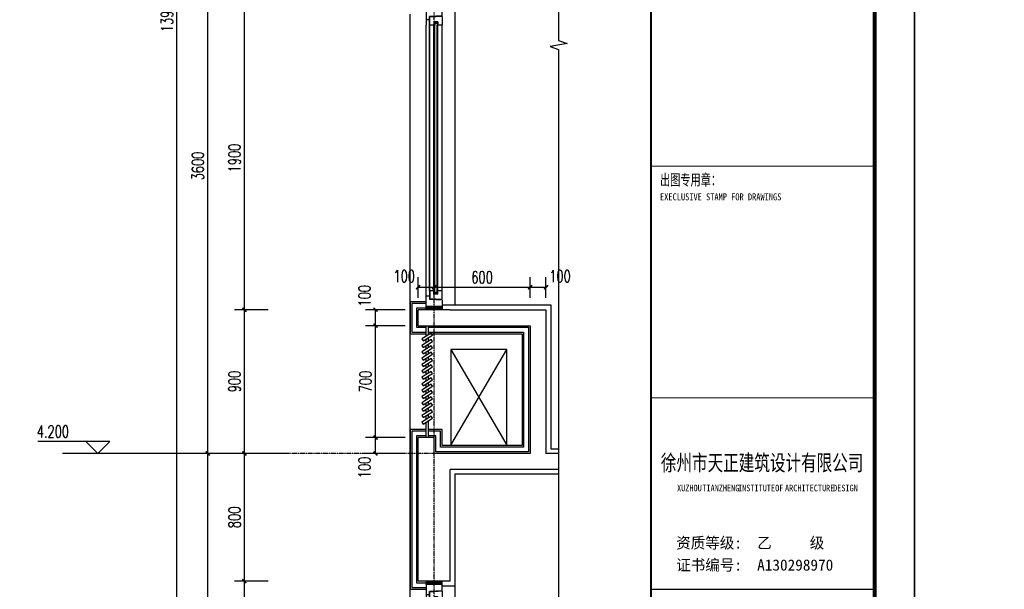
# Model space of a CAD drawing. Header units: inches. Extents: x 224620 to 3435104, y 247406 to 993300.
# Tile 15 of 110: x 281657 to 293982, y 255907 to 263040. Entities that reach past the tile are written whole.
import ezdxf
from ezdxf.enums import TextEntityAlignment as Align

# ---------------------------------------------------------------- set-up
doc = ezdxf.new("R2010")
doc.units = ezdxf.units.IN
doc.header["$MEASUREMENT"] = 0
doc.linetypes.add('CENTER', pattern=[2, 1.25, -0.25, 0.25, -0.25])
for name, color, linetype in [('A_DE_WALLHATCH', 9, 'Continuous'), ('DIM_ELEV', 3, 'Continuous'), ('DIM_SYMB', 3, 'Continuous'), ('DOTE', 1, 'CENTER'), ('E_WINDOW', 4, 'Continuous'), ('PUB_DIM', 3, 'Continuous'), ('PUB_TEXT', 7, 'Continuous'), ('PUB_TITLE', 4, 'Continuous'), ('SHEET_TEXT', 3, 'Continuous'), ('TK', 7, 'Continuous'), ('WALL', 2, 'Continuous'), ('WINDOW', 4, 'Continuous'), ('x细线', 135, 'Continuous'), ('看线', 95, 'Continuous'), ('细线', 135, 'Continuous'), ('细线02', 66, 'Continuous')]:
    doc.layers.add(name, color=color, linetype=linetype)
doc.styles.add('-宋体', font='txt', dxfattribs={"width": 0.8})
doc.styles.add('_TCH_DIM', font='SIMPLEX', dxfattribs={"bigfont": 'GBCBIG'})
doc.styles.add('_TCH_DIM_T3', font='SIMPLEX', dxfattribs={"width": 0.705882, "bigfont": 'GBCBIG'})
doc.styles.get("Standard").update_dxf_attribs({"font": 'txt', "bigfont": 'gbcbig.shx'})
doc.styles.add('TKHZ1', font='txt', dxfattribs={"width": 0.8})
doc.styles.add('黑体', font='simhei.ttf')
doc.dimstyles.new('_TCH_ARCH&&25', dxfattribs={"dimtxt": 74.375, "dimasz": 25, "dimexe": 62.5, "dimexo": 75, "dimgap": 25, "dimtad": 1, "dimdec": 0, "dimzin": 0, "dimdsep": 46, "dimtxsty": '_TCH_DIM_T3', "dimblk": 'ARCHTICK', "dimcen": 0.09, "dimclrt": 7, "dimazin": 2, "dimtfac": 1, "dimtdec": 0, "dimtix": 1, "dimtmove": 2, "dimatfit": 3, "dimfxl": 1, "dimtolj": 1, "dimtzin": 0, "dimarcsym": 0})

# ---------------------------------------------------------------- blocks, each defined once
blk = doc.blocks.new('wrtgtg')
at = {"color": 4}
blk.add_line((7804, -4841), (7804, 52559), dxfattribs=at)
at = {"layer": 'PUB_TITLE'}
for p, q in [((8804, 53559), (8804, -5841)), ((7804, -4841), (7804, 52559))]:
    blk.add_line(p, q, dxfattribs=at)
blk.add_lwpolyline([(-75296, -5841), (8804, -5841), (8804, 53559), (-75296, 53559)], close=True, dxfattribs=at)
at = {"layer": 'PUB_TITLE', "const_width": 100}
blk.add_lwpolyline([(-72796, -4841), (7804, -4841), (7804, 52559), (-72796, 52559)], close=True, dxfattribs=at)
at = {"layer": 'PUB_TITLE'}
for points, const_width in [([(2204, -4841), (2204, 52559)], 50), ([(2204, 21759), (7804, 21759)], 29.7), ([(2204, 15959), (7804, 15959)], 29.7), ([(2204, 11159), (7804, 11159)], 29.7)]:
    blk.add_lwpolyline(points, dxfattribs=dict(at, const_width=const_width))
at = {"style": '黑体', "width": 0.8}
for s, height, p in [('XUZHOU', 164.3, (2858, 13617)), ('TIANZHENG', 164.3, (3491, 13617)), ('INSTITUTE', 164.3, (4385, 13617)), ('OF', 164.3, (5314, 13617)), ('ARCHITECTURE', 164.29, (5561, 13617)), ('DESIGN', 164.3, (6764, 13617))]:
    blk.add_text(s, height=height, dxfattribs=at).set_placement(p)
at = {"layer": 'SHEET_TEXT', "style": '-宋体', "width": 0.75}
blk.add_text('徐州市天正建筑设计有限公司', height=400, dxfattribs=at).set_placement((4987, 14131), align=Align.CENTER)
at = {"layer": 'TK', "style": 'TKHZ1'}
for s, height, width, p in [('出图专用章：', 280, 0.7, (2431, 21279)), ('EXECLUSIVE STAMP FOR DRAWINGS', 175, 0.8, (2431, 20904))]:
    blk.add_text(s, height=height, dxfattribs=dict(at, width=width)).set_placement(p)
at = {"layer": 'TK', "style": '-宋体'}
for s, p in [('资质等级:  乙     级', (2836, 12185)), ('证书编号:  A130298970', (2836, 11630))]:
    blk.add_text(s, height=280, dxfattribs=at).set_placement(p)
blk = doc.blocks.new('A$C69B0789B')
at = {"layer": 'WINDOW'}
h = blk.add_hatch(dxfattribs=at)
h.set_pattern_fill('菱形金属网', color=8, scale=10, angle=90, style=0)
h.set_pattern_definition([(90, (-52919.576, -3912.424), (-20, 10), [2, -8]), (90, (-52923.576, -3912.424), (-20, 10), [2, -8]), (180, (-52929.576, -3915.424), (-20, -10), [4, -16]), (180, (-52929.576, -3897.424), (-20, -10), [4, -16]), (153.434949, (-52913.5765, -3916.424), (-20, 8e-09), [8.944, -13.4166798]), (153.434948, (-52921.5765, -3910.424), (-20, 4e-07), [8.944, -13.4166798]), (153.434949, (-52913.5765, -3915.424), (-20, 8e-09), [6.708, -4.472, 6.708, -4.4726798]), (206.565051, (-52913.5765, -3907.424), (-20, -8e-09), [6.708, -4.472, 6.708, -4.4726798]), (206.565051, (-52921.5765, -3912.424), (-20, -8e-09), [8.944, -13.4166798]), (206.565051, (-52913.5765, -3906.424), (-20, -8e-09), [8.944, -13.4166798])])
h.paths.add_polyline_path([(20, 100), (0, 100), (0, 50), (20, 50)])
h.paths.add_polyline_path([(20, 50), (0, 50), (0, 0), (20, 0)])
blk = doc.blocks.new('窗台1')
at = {"layer": 'A_DE_WALLHATCH'}
for p, q in [((-20, -74), (-10, -49)), ((-20, -49), (-10, -74))]:
    blk.add_line(p, q, dxfattribs=at)
at = {"layer": 'WINDOW'}
for p, q in [((-118, 0), (0, 0)), ((-118, -100), (-118, 0)), ((-98, -100), (-98, 0)), ((-33, -20), (-33, 0)), ((-58, -100), (-53, -20)), ((-55, -100), (-50, -23)), ((0, -20), (-53, -20)), ((0, -23), (-50, -23)), ((-20, -74), (-20, -49)), ((-20, -49), (0, -49)), ((-10, -74), (-10, -49)), ((-10, -54), (0, -54)), ((0, -49), (0, -23)), ((-58, -100), (-118, -100)), ((-55, -100), (0, -100)), ((-20, -74), (0, -74)), ((-10, -69), (0, -69)), ((0, -100), (0, -74))]:
    blk.add_line(p, q, dxfattribs=at)
at = {"layer": 'DOTE', "linetype": 'Continuous'}
blk.add_blockref('A$C69B0789B', (-118, -100), dxfattribs=at)
blk = doc.blocks.new('_ArchTick')
at = {"color": 0, "linetype": 'ByBlock', "const_width": 0.4}
blk.add_lwpolyline([(-0.5, -0.5), (0.5, 0.5)], dxfattribs=at)
blk = doc.blocks.new('*D77')
at = {"layer": 'Defpoints', "color": 0}
for p in [(1414.3, 36.8), (1712.6, 36.8), (1712.6, -3563.2)]:
    blk.add_point(p, dxfattribs=at)
at = {"layer": 'PUB_DIM', "color": 0, "lineweight": -2}
for p, q in [((1637.6, 36.8), (1351.8, 36.8)), ((1414.3, -3563.2), (1414.3, 36.8)), ((1637.6, -3563.2), (1351.8, -3563.2))]:
    blk.add_line(p, q, dxfattribs=at)
at = {"layer": 'PUB_DIM', "color": 0, "lineweight": -2, "xscale": 25, "yscale": 25, "zscale": 25}
for p, rotation in [((1414.3, 36.8), 90), ((1414.3, -3563.2), 270)]:
    blk.add_blockref('_ArchTick', p, dxfattribs=dict(at, rotation=rotation))
at = {"layer": 'PUB_DIM', "color": 7, "insert": (1352.1, -1763.2), "char_height": 74.38, "attachment_point": 5, "rotation": 90, "style": '_TCH_DIM_T3'}
blk.add_mtext('\\A1;3600', dxfattribs=at)
blk = doc.blocks.new('*D78')
at = {"layer": 'Defpoints', "color": 0}
for p in [(1414.3, -3563.2), (1712.6, -3563.2), (1712.6, -7763.2)]:
    blk.add_point(p, dxfattribs=at)
at = {"layer": 'PUB_DIM', "color": 0, "lineweight": -2}
for p, q in [((1637.6, -3563.2), (1351.8, -3563.2)), ((1414.3, -7763.2), (1414.3, -3563.2)), ((1637.6, -7763.2), (1351.8, -7763.2))]:
    blk.add_line(p, q, dxfattribs=at)
at = {"layer": 'PUB_DIM', "color": 0, "lineweight": -2, "xscale": 25, "yscale": 25, "zscale": 25}
for p, rotation in [((1414.3, -3563.2), 90), ((1414.3, -7763.2), 270)]:
    blk.add_blockref('_ArchTick', p, dxfattribs=dict(at, rotation=rotation))
at = {"layer": 'PUB_DIM', "color": 7, "insert": (1352.1, -5663.2), "char_height": 74.38, "attachment_point": 5, "rotation": 90, "style": '_TCH_DIM_T3'}
blk.add_mtext('\\A1;4200', dxfattribs=at)
blk = doc.blocks.new('*D80')
at = {"layer": 'Defpoints', "color": 0}
for p in [(1221.4, 6136.8), (1476.1, 6136.8), (1476.1, -7763.2)]:
    blk.add_point(p, dxfattribs=at)
at = {"layer": 'PUB_DIM', "color": 0, "lineweight": -2}
for p, q in [((1401.1, 6136.8), (1158.9, 6136.8)), ((1221.4, -7763.2), (1221.4, 6136.8)), ((1401.1, -7763.2), (1158.9, -7763.2))]:
    blk.add_line(p, q, dxfattribs=at)
at = {"layer": 'PUB_DIM', "color": 0, "lineweight": -2, "xscale": 25, "yscale": 25, "zscale": 25}
for p, rotation in [((1221.4, 6136.8), 90), ((1221.4, -7763.2), 270)]:
    blk.add_blockref('_ArchTick', p, dxfattribs=dict(at, rotation=rotation))
at = {"layer": 'PUB_DIM', "color": 7, "insert": (1159.2, -813.2), "char_height": 74.38, "attachment_point": 5, "rotation": 90, "style": '_TCH_DIM_T3'}
blk.add_mtext('\\A1;13900', dxfattribs=at)
blk = doc.blocks.new('*D87')
at = {"layer": 'Defpoints', "color": 0}
for p in [(1643.7, -763.2), (1867, -763.2), (1867, -2663.2)]:
    blk.add_point(p, dxfattribs=at)
at = {"layer": 'PUB_DIM', "color": 0, "lineweight": -2}
for p, q in [((1792, -763.2), (1581.2, -763.2)), ((1643.7, -2663.2), (1643.7, -763.2)), ((1792, -2663.2), (1581.2, -2663.2))]:
    blk.add_line(p, q, dxfattribs=at)
at = {"layer": 'PUB_DIM', "color": 0, "lineweight": -2, "xscale": 25, "yscale": 25, "zscale": 25}
for p, rotation in [((1643.7, -763.2), 90), ((1643.7, -2663.2), 270)]:
    blk.add_blockref('_ArchTick', p, dxfattribs=dict(at, rotation=rotation))
at = {"layer": 'PUB_DIM', "color": 7, "insert": (1581.6, -1713.2), "char_height": 74.38, "attachment_point": 5, "rotation": 90, "style": '_TCH_DIM_T3'}
blk.add_mtext('\\A1;1900', dxfattribs=at)
blk = doc.blocks.new('*D88')
at = {"layer": 'Defpoints', "color": 0}
for p in [(1643.7, -2663.2), (1867, -2663.2), (1867, -3563.2)]:
    blk.add_point(p, dxfattribs=at)
at = {"layer": 'PUB_DIM', "color": 0, "lineweight": -2}
for p, q in [((1792, -2663.2), (1581.2, -2663.2)), ((1643.7, -3563.2), (1643.7, -2663.2)), ((1792, -3563.2), (1581.2, -3563.2))]:
    blk.add_line(p, q, dxfattribs=at)
at = {"layer": 'PUB_DIM', "color": 0, "lineweight": -2, "xscale": 25, "yscale": 25, "zscale": 25}
for p, rotation in [((1643.7, -2663.2), 90), ((1643.7, -3563.2), 270)]:
    blk.add_blockref('_ArchTick', p, dxfattribs=dict(at, rotation=rotation))
at = {"layer": 'PUB_DIM', "color": 7, "insert": (1581.6, -3113.2), "char_height": 74.38, "attachment_point": 5, "rotation": 90, "style": '_TCH_DIM_T3'}
blk.add_mtext('\\A1;900', dxfattribs=at)
blk = doc.blocks.new('*D89')
at = {"layer": 'Defpoints', "color": 0}
for p in [(1643.7, -3563.2), (1867, -3563.2), (1867, -4363.2)]:
    blk.add_point(p, dxfattribs=at)
at = {"layer": 'PUB_DIM', "color": 0, "lineweight": -2}
for p, q in [((1792, -3563.2), (1581.2, -3563.2)), ((1643.7, -4363.2), (1643.7, -3563.2)), ((1792, -4363.2), (1581.2, -4363.2))]:
    blk.add_line(p, q, dxfattribs=at)
at = {"layer": 'PUB_DIM', "color": 0, "lineweight": -2, "xscale": 25, "yscale": 25, "zscale": 25}
for p, rotation in [((1643.7, -3563.2), 90), ((1643.7, -4363.2), 270)]:
    blk.add_blockref('_ArchTick', p, dxfattribs=dict(at, rotation=rotation))
at = {"layer": 'PUB_DIM', "color": 7, "insert": (1581.6, -3963.2), "char_height": 74.38, "attachment_point": 5, "rotation": 90, "style": '_TCH_DIM_T3'}
blk.add_mtext('\\A1;800', dxfattribs=at)
blk = doc.blocks.new('*D90')
at = {"layer": 'Defpoints', "color": 0}
for p in [(1643.7, -4363.2), (1867, -4363.2), (1867, -6863.2)]:
    blk.add_point(p, dxfattribs=at)
at = {"layer": 'PUB_DIM', "color": 0, "lineweight": -2}
for p, q in [((1792, -4363.2), (1581.2, -4363.2)), ((1643.7, -6863.2), (1643.7, -4363.2)), ((1792, -6863.2), (1581.2, -6863.2))]:
    blk.add_line(p, q, dxfattribs=at)
at = {"layer": 'PUB_DIM', "color": 0, "lineweight": -2, "xscale": 25, "yscale": 25, "zscale": 25}
for p, rotation in [((1643.7, -4363.2), 90), ((1643.7, -6863.2), 270)]:
    blk.add_blockref('_ArchTick', p, dxfattribs=dict(at, rotation=rotation))
at = {"layer": 'PUB_DIM', "color": 7, "insert": (1581.6, -5613.2), "char_height": 74.38, "attachment_point": 5, "rotation": 90, "style": '_TCH_DIM_T3'}
blk.add_mtext('\\A1;2500', dxfattribs=at)
blk = doc.blocks.new('*D103')
at = {"layer": 'Defpoints', "color": 0}
for p in [(2464.4, -2663.2), (2725, -2663.2), (2725, -2763.2)]:
    blk.add_point(p, dxfattribs=at)
at = {"layer": 'PUB_DIM', "color": 0, "lineweight": -2}
for p, q in [((2650, -2663.2), (2401.9, -2663.2)), ((2464.4, -2763.2), (2464.4, -2663.2)), ((2650, -2763.2), (2401.9, -2763.2))]:
    blk.add_line(p, q, dxfattribs=at)
at = {"layer": 'PUB_DIM', "color": 0, "lineweight": -2, "xscale": 25, "yscale": 25, "zscale": 25}
for p, rotation in [((2464.4, -2663.2), 90), ((2464.4, -2763.2), 270)]:
    blk.add_blockref('_ArchTick', p, dxfattribs=dict(at, rotation=rotation))
at = {"layer": 'PUB_DIM', "color": 7, "insert": (2395.6, -2575.7), "char_height": 74.38, "attachment_point": 5, "rotation": 90, "style": '_TCH_DIM_T3'}
blk.add_mtext('\\A1;100', dxfattribs=at)
blk = doc.blocks.new('*D104')
at = {"layer": 'Defpoints', "color": 0}
for p in [(2464.4, -2763.2), (2725, -2763.2), (2725, -3463.2)]:
    blk.add_point(p, dxfattribs=at)
at = {"layer": 'PUB_DIM', "color": 0, "lineweight": -2}
for p, q in [((2650, -2763.2), (2401.9, -2763.2)), ((2464.4, -3463.2), (2464.4, -2763.2)), ((2650, -3463.2), (2401.9, -3463.2))]:
    blk.add_line(p, q, dxfattribs=at)
at = {"layer": 'PUB_DIM', "color": 0, "lineweight": -2, "xscale": 25, "yscale": 25, "zscale": 25}
for p, rotation in [((2464.4, -2763.2), 90), ((2464.4, -3463.2), 270)]:
    blk.add_blockref('_ArchTick', p, dxfattribs=dict(at, rotation=rotation))
at = {"layer": 'PUB_DIM', "color": 7, "insert": (2402.2, -3113.2), "char_height": 74.38, "attachment_point": 5, "rotation": 90, "style": '_TCH_DIM_T3'}
blk.add_mtext('\\A1;700', dxfattribs=at)
blk = doc.blocks.new('*D105')
at = {"layer": 'Defpoints', "color": 0}
for p in [(2464.4, -3463.2), (2725, -3463.2), (2725, -3563.2)]:
    blk.add_point(p, dxfattribs=at)
at = {"layer": 'PUB_DIM', "color": 0, "lineweight": -2}
for p, q in [((2650, -3463.2), (2401.9, -3463.2)), ((2464.4, -3563.2), (2464.4, -3463.2)), ((2650, -3563.2), (2401.9, -3563.2))]:
    blk.add_line(p, q, dxfattribs=at)
at = {"layer": 'PUB_DIM', "color": 0, "lineweight": -2, "xscale": 25, "yscale": 25, "zscale": 25}
for p, rotation in [((2464.4, -3463.2), 90), ((2464.4, -3563.2), 270)]:
    blk.add_blockref('_ArchTick', p, dxfattribs=dict(at, rotation=rotation))
at = {"layer": 'PUB_DIM', "color": 7, "insert": (2395.6, -3650.7), "char_height": 74.38, "attachment_point": 5, "rotation": 90, "style": '_TCH_DIM_T3'}
blk.add_mtext('\\A1;100', dxfattribs=at)
blk = doc.blocks.new('*D112')
at = {"layer": 'Defpoints', "color": 0}
for p in [(3531.2, -2522.4), (3431.2, -2663.2), (3531.2, -2663.2)]:
    blk.add_point(p, dxfattribs=at)
at = {"layer": 'PUB_DIM', "color": 0, "lineweight": -2}
for p, q in [((3431.2, -2588.2), (3431.2, -2459.9)), ((3531.2, -2588.2), (3531.2, -2459.9)), ((3431.2, -2522.4), (3531.2, -2522.4))]:
    blk.add_line(p, q, dxfattribs=at)
at = {"layer": 'PUB_DIM', "color": 0, "lineweight": -2, "xscale": 25, "yscale": 25, "zscale": 25, "rotation": 180}
blk.add_blockref('_ArchTick', (3431.2, -2522.4), dxfattribs=at)
at = {"layer": 'PUB_DIM', "color": 0, "lineweight": -2, "xscale": 25, "yscale": 25, "zscale": 25}
blk.add_blockref('_ArchTick', (3531.2, -2522.4), dxfattribs=at)
at = {"layer": 'PUB_DIM', "color": 7, "insert": (3618.7, -2453.6), "char_height": 74.38, "attachment_point": 5, "style": '_TCH_DIM_T3'}
blk.add_mtext('\\A1;100', dxfattribs=at)
blk = doc.blocks.new('*D113')
at = {"layer": 'Defpoints', "color": 0}
for p in [(3431.2, -2522.4), (2831.2, -2663.2), (3431.2, -2663.2)]:
    blk.add_point(p, dxfattribs=at)
at = {"layer": 'PUB_DIM', "color": 0, "lineweight": -2}
for p, q in [((2831.2, -2588.2), (2831.2, -2459.9)), ((3431.2, -2588.2), (3431.2, -2459.9)), ((2831.2, -2522.4), (3431.2, -2522.4))]:
    blk.add_line(p, q, dxfattribs=at)
at = {"layer": 'PUB_DIM', "color": 0, "lineweight": -2, "xscale": 25, "yscale": 25, "zscale": 25, "rotation": 180}
blk.add_blockref('_ArchTick', (2831.2, -2522.4), dxfattribs=at)
at = {"layer": 'PUB_DIM', "color": 0, "lineweight": -2, "xscale": 25, "yscale": 25, "zscale": 25}
blk.add_blockref('_ArchTick', (3431.2, -2522.4), dxfattribs=at)
at = {"layer": 'PUB_DIM', "color": 7, "insert": (3131.2, -2460.2), "char_height": 74.38, "attachment_point": 5, "style": '_TCH_DIM_T3'}
blk.add_mtext('\\A1;600', dxfattribs=at)
blk = doc.blocks.new('*D114')
at = {"layer": 'Defpoints', "color": 0}
for p in [(2831.2, -2522.4), (2731.2, -2663.2), (2831.2, -2663.2)]:
    blk.add_point(p, dxfattribs=at)
at = {"layer": 'PUB_DIM', "color": 0, "lineweight": -2}
for p, q in [((2731.2, -2588.2), (2731.2, -2459.9)), ((2831.2, -2588.2), (2831.2, -2459.9)), ((2731.2, -2522.4), (2831.2, -2522.4))]:
    blk.add_line(p, q, dxfattribs=at)
at = {"layer": 'PUB_DIM', "color": 0, "lineweight": -2, "xscale": 25, "yscale": 25, "zscale": 25, "rotation": 180}
blk.add_blockref('_ArchTick', (2731.2, -2522.4), dxfattribs=at)
at = {"layer": 'PUB_DIM', "color": 0, "lineweight": -2, "xscale": 25, "yscale": 25, "zscale": 25}
blk.add_blockref('_ArchTick', (2831.2, -2522.4), dxfattribs=at)
at = {"layer": 'PUB_DIM', "color": 7, "insert": (2643.7, -2453.6), "char_height": 74.38, "attachment_point": 5, "style": '_TCH_DIM_T3'}
blk.add_mtext('\\A1;100', dxfattribs=at)
blk = doc.blocks.new('wstgsdgbv')
at = {"layer": 'DIM_ELEV'}
for p, q in [((801.3, -3488.2), (351.3, -3488.2)), ((726.3, -3563.2), (651.3, -3488.2)), ((726.3, -3563.2), (801.3, -3488.2))]:
    blk.add_line(p, q, dxfattribs=at)
at = {"layer": 'DIM_SYMB'}
blk.add_lwpolyline([(3610.4, 6293.7), (3610.4, -977.4), (3662.9, -996.5), (3557.9, -1015), (3610.4, -1033.7), (3610.4, -8304.8)], dxfattribs=at)
at = {"layer": 'DOTE'}
for p, q in [((2831.2, -8063.2), (2831.2, 6136.8)), ((3316.9, -3563.2), (1857.7, -3563.2))]:
    blk.add_line(p, q, dxfattribs=at)
at = {"layer": 'E_WINDOW', "linetype": 'ByBlock', "lineweight": -3}
for p, q in [((2801.2, -2545.2), (2801.2, -881.2)), ((2804.2, -2545.2), (2804.2, -881.2)), ((2830.2, -2545.2), (2830.2, -881.2)), ((2835.2, -2545.2), (2835.2, -881.2)), ((2850.2, -2545.2), (2850.2, -881.2)), ((2855.2, -2545.2), (2855.2, -881.2))]:
    blk.add_line(p, q, dxfattribs=at)
at = {"layer": 'PUB_DIM'}
blk.add_line((1895.4, -3563.2), (505.6, -3563.2), dxfattribs=at)
at = {"layer": 'WALL'}
for p, q in [((2931.2, -2663.2), (2731.2, -2663.2)), ((2731.2, -2763.2), (2731.2, -2663.2)), ((2931.2, -2663.2), (2731.2, -2663.2)), ((2931.2, -2663.2), (3531.2, -2663.2)), ((3531.2, -2663.2), (3531.2, -3563.2)), ((2731.2, -2763.2), (3431.2, -2763.2)), ((3431.2, -2763.2), (3431.2, -3563.2)), ((2831.2, -3463.2), (2731.2, -3463.2)), ((2731.2, -3563.2), (2731.2, -3463.2)), ((2831.2, -3563.2), (2831.2, -3463.2)), ((2731.2, -4363.2), (2731.2, -3563.2)), ((3316.9, -3563.2), (2831.2, -3563.2)), ((3431.2, -3563.2), (2831.2, -3563.2)), ((3610.4, -3563.2), (3531.2, -3563.2)), ((2931.2, -4363.2), (2931.2, -3663.2)), ((3610.4, -3663.2), (2931.2, -3663.2)), ((2931.2, -4363.2), (2731.2, -4363.2))]:
    blk.add_line(p, q, dxfattribs=at)
at = {"layer": 'WINDOW'}
for p, q in [((2781.2, -2545.2), (2781.2, -881.2)), ((2881.2, -2545.2), (2881.2, -881.2))]:
    blk.add_line(p, q, dxfattribs=at)
at = {"layer": 'x细线'}
for p, q in [((2936.4, -3511.3), (3286.4, -2911.3)), ((2936.4, -2911.3), (3286.4, -3511.3))]:
    blk.add_line(p, q, dxfattribs=at)
blk.add_lwpolyline([(3286.4, -2911.3), (2936.4, -2911.3), (2936.4, -3511.3), (3286.4, -3511.3), (3286.4, -2911.3)], dxfattribs=at)
at = {"layer": '看线'}
for p, q in [((2781.2, -2829.2), (2781.2, -2763.2)), ((2796.2, -2819.8), (2796.2, -2763.2)), ((2781.2, -2869.2), (2781.2, -2846.9)), ((2781.2, -2909.2), (2781.2, -2886.9)), ((2796.2, -2859.8), (2796.2, -2837.5)), ((2796.2, -2899.8), (2796.2, -2877.5)), ((2781.2, -2949.2), (2781.2, -2926.9)), ((2796.2, -2939.8), (2796.2, -2917.5)), ((2796.2, -2979.8), (2796.2, -2957.5)), ((2781.2, -2989.2), (2781.2, -2966.9)), ((2781.2, -3029.2), (2781.2, -3006.9)), ((2796.2, -3019.8), (2796.2, -2997.5)), ((2781.2, -3069.2), (2781.2, -3046.9)), ((2796.2, -3059.8), (2796.2, -3037.5)), ((2796.2, -3099.8), (2796.2, -3077.5)), ((2781.2, -3109.2), (2781.2, -3086.9)), ((2781.2, -3149.2), (2781.2, -3126.9)), ((2796.2, -3139.8), (2796.2, -3117.5)), ((2781.2, -3189.2), (2781.2, -3166.9)), ((2796.2, -3179.8), (2796.2, -3157.5)), ((2796.2, -3219.8), (2796.2, -3197.5)), ((2781.2, -3229.2), (2781.2, -3206.9)), ((2781.2, -3269.2), (2781.2, -3246.9)), ((2796.2, -3259.8), (2796.2, -3237.5)), ((2781.2, -3309.2), (2781.2, -3286.9)), ((2781.2, -3349.2), (2781.2, -3326.9)), ((2796.2, -3299.8), (2796.2, -3277.5)), ((2796.2, -3339.8), (2796.2, -3317.5)), ((2781.2, -3463.2), (2781.2, -3366.9)), ((2796.2, -3463.2), (2796.2, -3357.5))]:
    blk.add_line(p, q, dxfattribs=at)
for points in [[(2813.4, -2809.1), (2754, -2846.3), (2762, -2859), (2821.3, -2821.8), (2813.4, -2809.1)], [(2813.4, -2849.1), (2754, -2886.3), (2762, -2899), (2821.3, -2861.8), (2813.4, -2849.1)], [(2813.4, -2889.1), (2754, -2926.3), (2762, -2939), (2821.3, -2901.8), (2813.4, -2889.1)], [(2813.4, -2929.1), (2754, -2966.3), (2762, -2979), (2821.3, -2941.8), (2813.4, -2929.1)], [(2813.4, -2969.1), (2754, -3006.3), (2762, -3019), (2821.3, -2981.8), (2813.4, -2969.1)], [(2813.4, -3009.1), (2754, -3046.3), (2762, -3059), (2821.3, -3021.8), (2813.4, -3009.1)], [(2813.4, -3049.1), (2754, -3086.3), (2762, -3099), (2821.3, -3061.8), (2813.4, -3049.1)], [(2813.4, -3089.1), (2754, -3126.3), (2762, -3139), (2821.3, -3101.8), (2813.4, -3089.1)], [(2813.4, -3129.1), (2754, -3166.3), (2762, -3179), (2821.3, -3141.8), (2813.4, -3129.1)], [(2813.4, -3169.1), (2754, -3206.3), (2762, -3219), (2821.3, -3181.8), (2813.4, -3169.1)], [(2813.4, -3209.1), (2754, -3246.3), (2762, -3259), (2821.3, -3221.8), (2813.4, -3209.1)], [(2813.4, -3249.1), (2754, -3286.3), (2762, -3299), (2821.3, -3261.8), (2813.4, -3249.1)], [(2813.4, -3289.1), (2754, -3326.3), (2762, -3339), (2821.3, -3301.8), (2813.4, -3289.1)], [(2813.4, -3329.1), (2754, -3366.3), (2762, -3379), (2821.3, -3341.8), (2813.4, -3329.1)]]:
    blk.add_lwpolyline(points, dxfattribs=at)
at = {"layer": '细线', "color": 5}
for p, q in [((2961.2, -793.2), (2961.2, -2633.2)), ((2681.2, -8063.2), (2681.2, -813.2)), ((2961.2, -4393.2), (2961.2, -6833.2))]:
    blk.add_line(p, q, dxfattribs=at)
at = {"layer": '细线02'}
for points in [[(2781.2, -2613.2), (2681.2, -2613.2), (2681.2, -2813.2), (2781.2, -2813.2)], [(2781.2, -2623.2), (2691.2, -2623.2), (2691.2, -2803.2), (2781.2, -2803.2)], [(2881.2, -2633.2), (3561.2, -2633.2), (3561.2, -3533.2), (3610.4, -3533.2)], [(2781.2, -2653.2), (2721.2, -2653.2), (2721.2, -2773.2), (2781.2, -2773.2)], [(2796.2, -2773.2), (3421.2, -2773.2), (3421.2, -3553.2), (2841.2, -3553.2), (2841.2, -3453.2), (2796.2, -3453.2)], [(2796.2, -2803.2), (3391.2, -2803.2), (3391.2, -3523.2), (2871.2, -3523.2), (2871.2, -3423.2), (2796.2, -3423.2)], [(2796.2, -2813.2), (3381.2, -2813.2), (3381.2, -3513.2), (2881.2, -3513.2), (2881.2, -3413.2), (2796.2, -3413.2)], [(2781.2, -3413.2), (2681.2, -3413.2), (2681.2, -4413.2), (2781.2, -4413.2)], [(2781.2, -3423.2), (2691.2, -3423.2), (2691.2, -4403.2), (2781.2, -4403.2)], [(2781.2, -3453.2), (2721.2, -3453.2), (2721.2, -4373.2), (2781.2, -4373.2)], [(3610.4, -3693.2), (2961.2, -3693.2), (2961.2, -4393.2), (2881.2, -4393.2)]]:
    blk.add_lwpolyline(points, dxfattribs=at)
at = {"layer": 'WINDOW', "xscale": -1, "rotation": 90}
for p in [(2781.2, -881.2), (2781.2, -4481.2)]:
    blk.add_blockref('窗台1', p, dxfattribs=at)
at = {"layer": 'WINDOW', "rotation": 90}
blk.add_blockref('窗台1', (2781.2, -2545.2), dxfattribs=at)
at = {"insert": (2967.6, -1998.5), "char_height": 70, "width": 1573907.541, "attachment_point": 1}
blk.add_mtext('办公室', dxfattribs=at)
at = {"layer": 'PUB_TEXT', "style": '_TCH_DIM', "width": 0.705882}
blk.add_text('4.200', height=74.38, dxfattribs=at).set_placement((343.8, -3463.1))
at = {"layer": 'PUB_DIM'}
for p1, p2, distance, picture, middle in [((1476.1, -7763.2), (1476.1, 6136.8), 254.7, '*D80', (1159.2, -813.2)), ((1712.6, -3563.2), (1712.6, 36.8), 298.2, '*D77', (1352.1, -1763.2)), ((1867, -2663.2), (1867, -763.2), 223.2, '*D87', (1581.6, -1713.2)), ((2831.2, -2663.2), (3431.2, -2663.2), 140.8, '*D113', (3131.2, -2460.2)), ((1867, -3563.2), (1867, -2663.2), 223.2, '*D88', (1581.6, -3113.2)), ((2725, -3463.2), (2725, -2763.2), 260.6, '*D104', (2402.2, -3113.2)), ((1712.6, -7763.2), (1712.6, -3563.2), 298.2, '*D78', (1352.1, -5663.2)), ((1867, -4363.2), (1867, -3563.2), 223.2, '*D89', (1581.6, -3963.2)), ((1867, -6863.2), (1867, -4363.2), 223.2, '*D90', (1581.6, -5613.2))]:
    dim = blk.add_aligned_dim(p1=p1, p2=p2, distance=distance, dimstyle='_TCH_ARCH&&25', dxfattribs=at)
    dim.commit()
    dim.dimension.update_dxf_attribs({"geometry": picture, "text_midpoint": middle})
for base, p1, p2, angle, picture, middle in [((2831.2, -2522.4), (2731.2, -2663.2), (2831.2, -2663.2), 0, '*D114', (2643.7, -2453.6)), ((3531.2, -2522.4), (3431.2, -2663.2), (3531.2, -2663.2), 0, '*D112', (3618.7, -2453.6)), ((2464.4, -2663.2), (2725, -2763.2), (2725, -2663.2), 90, '*D103', (2395.6, -2575.7)), ((2464.4, -3463.2), (2725, -3563.2), (2725, -3463.2), 90, '*D105', (2395.6, -3650.7))]:
    dim = blk.add_linear_dim(base=base, p1=p1, p2=p2, angle=angle, dimstyle='_TCH_ARCH&&25', dxfattribs=at)
    dim.commit()
    dim.dimension.update_dxf_attribs({"geometry": picture, "text_midpoint": middle, "dimtype": 129})

msp = doc.modelspace()

# ---------------------------------------------------------------- block references
at = {"xscale": 0.5, "yscale": 0.5, "zscale": 0.5}
msp.add_blockref('wrtgtg', (288456.9, 250326.3), dxfattribs=at)
at = {"layer": 'WALL', "xscale": 2, "yscale": 2, "zscale": 2}
msp.add_blockref('wstgsdgbv', (281182.7, 264734.8), dxfattribs=at)

doc.saveas('drawing.dxf')
